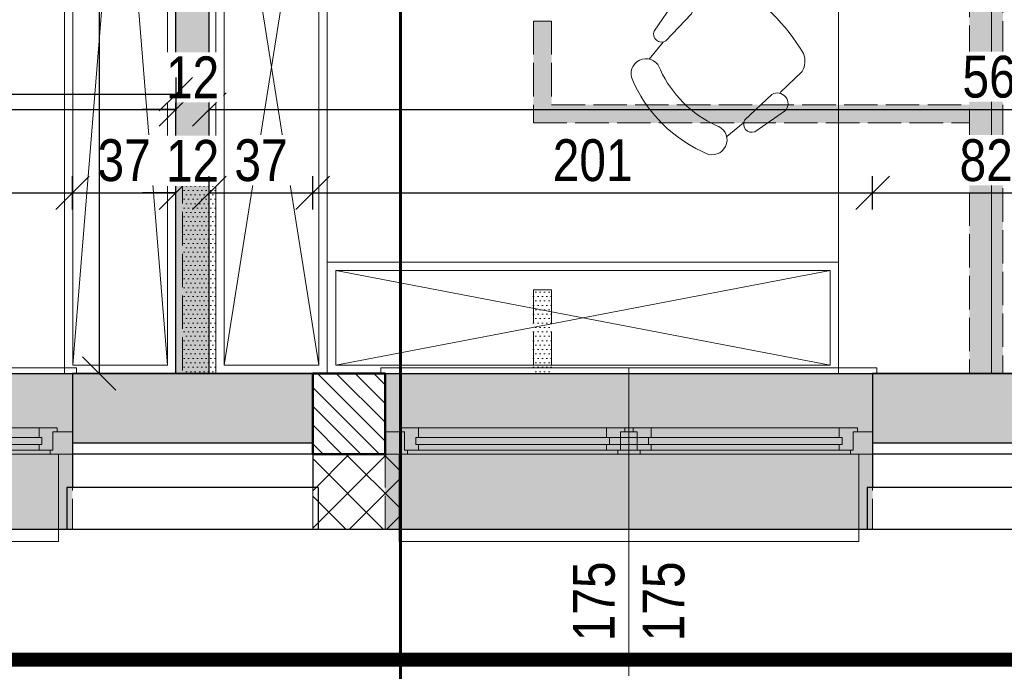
# Model space of a CAD drawing. Header units: millimetres. Extents: x 17147 to 52214, y -18116 to -4632.
# Tile 130 of 186: x 33600 to 33954, y -7089 to -6855. Entities that reach past the tile are written whole.
import ezdxf

# ---------------------------------------------------------------- set-up
doc = ezdxf.new("R2010")
doc.units = ezdxf.units.MM
doc.linetypes.add('ACAD_ISO02W100', pattern=[15, 12, -3])
doc.linetypes.add('ACAD_ISO03W100', pattern=[30, 12, -18])
doc.layers.get('Defpoints').update_dxf_attribs({"color": 6})
for name, color, linetype, lineweight in [('A-ciekie', 161, 'Continuous', 9), ('A-OKN', 154, 'Continuous', 9), ('A-opis', 130, 'Continuous', 9), ('A-wymiar', 177, 'Continuous', 0), ('A_SCIANA_ISTN', 253, 'Continuous', 25), ('A_SCIANA_PROJ_KONSTRUKCJA', 3, 'Continuous', 50), ('A_SCINAN_PROJ_DZIALOWA', 5, 'Continuous', 30), ('elewacja C', 253, 'Continuous', 0)]:
    doc.layers.add(name, color=color, linetype=linetype, lineweight=lineweight)
for name, color, linetype, lineweight, true_color in [('A-izolacja', 7, 'Continuous', 9, 0x4775ff), ('A-MEB', 7, 'Continuous', 0, 0x849491), ('A_SCIANA DO WYBURZENIA', 7, 'ACAD_ISO02W100', 18, 0xf7833b), ('S_KRESKOWANIE_SC_ISTN', 7, 'Continuous', 0, 0x878787)]:
    doc.layers.add(name, color=color, linetype=linetype, lineweight=lineweight, true_color=true_color)
doc.styles.get("Standard").update_dxf_attribs({"font": 'ARIALN.TTF'})
doc.styles.add('wymiary', font='ARIALN.TTF')
doc.dimstyles.new('anka', dxfattribs={"dimtxt": 15, "dimasz": 12, "dimexe": 6, "dimexo": 0.0625, "dimgap": 4, "dimtad": 1, "dimdec": 0, "dimzin": 0, "dimdsep": 46, "dimtxsty": 'wymiary', "dimblk": 'OBLIQUE', "dimcen": 0.09, "dimclrt": 7, "dimadec": 0, "dimazin": 0, "dimtfac": 1, "dimtdec": 0, "dimtix": 1, "dimtofl": 0, "dimtmove": 0, "dimatfit": 3, "dimldrblk": 'OBLIQUE', "dimfxl": 6, "dimfxlon": 1, "dimtfill": 1, "dimtolj": 1, "dimtzin": 0, "dimarcsym": 0})
pattern_1 = [(0, (14120.9812, -10505.3418), (0.79375, 1.5875), [0, -1.5875])]

# ---------------------------------------------------------------- blocks, each defined once
blk = doc.blocks.new('krzesło')
at = {"layer": 'A-MEB'}
for p, q in [((6.28, 42.43), (-4.68, 34.85)), ((10.32, 39.21), (16.37, 44.21)), ((9.82, 38.22), (0.13, 29.06)), ((-10.71, 20.83), (-2.83, 28.34)), ((39.21, 10.32), (44.21, 16.37)), ((38.22, 9.82), (29.06, 0.13)), ((42.43, 6.28), (34.85, -4.68)), ((20.83, -10.71), (28.34, -2.83))]:
    blk.add_line(p, q, dxfattribs=at)
for centre, radius, start, end in [((21.62, 45.35), 5.37, 76.265, 254.6825), ((3.72, 3.72), 50.63, 22.2611, 67.7389), ((7.4, 39.77), 2.88, 327.2827, 112.7765), ((3.17, 3.17), 40.73, 24.7134, 65.2866), ((-1.83, 32.33), 3.81, 138.5132, 300.9932), ((45.35, 21.62), 5.37, 195.3175, 13.735), ((-4.44, 17.14), 7.27, 149.5083, 202.5673), ((51.83, 51.83), 73.3, 210.758, 239.242), ((39.77, 7.4), 2.88, 337.2235, 122.7173), ((32.33, -1.83), 3.81, 149.0068, 311.4868), ((17.14, -4.44), 7.27, 247.4327, 300.4917)]:
    blk.add_arc(centre, radius, start, end, dxfattribs=at)
blk = doc.blocks.new('_OBLIQUE')
at = {"color": 0, "linetype": 'ByBlock'}
blk.add_line((-0.5, -0.5), (0.5, 0.5), dxfattribs=at)
blk = doc.blocks.new('*D93')
at = {"layer": 'A-wymiar', "color": 0, "lineweight": -2, "transparency": 16777216}
for p, q in [((33166.51, -6892.91), (33166.51, -6880.91)), ((33656.14, -6892.91), (33656.14, -6880.91)), ((33166.51, -6886.91), (33656.14, -6886.91))]:
    blk.add_line(p, q, dxfattribs=at)
at = {"layer": 'Defpoints', "color": 0, "transparency": 16777216}
for p in [(33656.14, -6886.91), (33166.51, -6918.73), (33656.14, -6918.73)]:
    blk.add_point(p, dxfattribs=at)
at = {"layer": 'A-wymiar', "color": 0, "lineweight": -2, "transparency": 16777216, "xscale": 12, "yscale": 12, "zscale": 12, "rotation": 180}
blk.add_blockref('_OBLIQUE', (33166.51, -6886.91), dxfattribs=at)
at = {"layer": 'A-wymiar', "color": 0, "lineweight": -2, "transparency": 16777216, "xscale": 12, "yscale": 12, "zscale": 12}
blk.add_blockref('_OBLIQUE', (33656.14, -6886.91), dxfattribs=at)
at = {"layer": 'A-wymiar', "color": 7, "lineweight": 9, "transparency": 16777216, "insert": (33411.33, -6875.25), "char_height": 15, "attachment_point": 5, "style": 'wymiary', "bg_fill": 3, "box_fill_scale": 1.1, "bg_fill_color": 256, "bg_fill_true_color": 13158600, "bg_fill_transparency": 0}
blk.add_mtext('\\A1;490', dxfattribs=at)
blk = doc.blocks.new('*D94')
at = {"layer": 'A-wymiar', "color": 0, "lineweight": -2, "transparency": 16777216}
for p, q in [((33668.14, -6892.91), (33668.14, -6880.91)), ((34237.51, -6892.91), (34237.51, -6880.91)), ((33668.14, -6886.91), (34237.51, -6886.91))]:
    blk.add_line(p, q, dxfattribs=at)
at = {"layer": 'Defpoints', "color": 0, "transparency": 16777216}
for p in [(34237.51, -6886.91), (33668.14, -6918.73), (34237.51, -6918.73)]:
    blk.add_point(p, dxfattribs=at)
at = {"layer": 'A-wymiar', "color": 0, "lineweight": -2, "transparency": 16777216, "xscale": 12, "yscale": 12, "zscale": 12, "rotation": 180}
blk.add_blockref('_OBLIQUE', (33668.14, -6886.91), dxfattribs=at)
at = {"layer": 'A-wymiar', "color": 0, "lineweight": -2, "transparency": 16777216, "xscale": 12, "yscale": 12, "zscale": 12}
blk.add_blockref('_OBLIQUE', (34237.51, -6886.91), dxfattribs=at)
at = {"layer": 'A-wymiar', "color": 7, "lineweight": 9, "transparency": 16777216, "insert": (33952.83, -6875.25), "char_height": 15, "attachment_point": 5, "style": 'wymiary', "bg_fill": 3, "box_fill_scale": 1.1, "bg_fill_color": 256, "bg_fill_true_color": 13158600, "bg_fill_transparency": 0}
blk.add_mtext('\\A1;569', dxfattribs=at)
blk = doc.blocks.new('*D100')
at = {"layer": 'A-wymiar', "color": 0, "lineweight": -2, "transparency": 16777216}
for p, q in [((33656.14, -6892.91), (33656.14, -6880.91)), ((33668.14, -6892.91), (33668.14, -6880.91)), ((33656.14, -6886.91), (33644.14, -6886.91)), ((33668.14, -6886.91), (33680.14, -6886.91))]:
    blk.add_line(p, q, dxfattribs=at)
at = {"layer": 'Defpoints', "color": 0, "transparency": 16777216}
for p in [(33668.14, -6886.91), (33656.14, -6918.73), (33668.14, -6918.73)]:
    blk.add_point(p, dxfattribs=at)
at = {"layer": 'A-wymiar', "color": 0, "lineweight": -2, "transparency": 16777216, "xscale": 12, "yscale": 12, "zscale": 12}
blk.add_blockref('_OBLIQUE', (33656.14, -6886.91), dxfattribs=at)
at = {"layer": 'A-wymiar', "color": 0, "lineweight": -2, "transparency": 16777216, "xscale": 12, "yscale": 12, "zscale": 12, "rotation": 180}
blk.add_blockref('_OBLIQUE', (33668.14, -6886.91), dxfattribs=at)
at = {"layer": 'A-wymiar', "color": 7, "lineweight": 9, "transparency": 16777216, "insert": (33662.14, -6875.38), "char_height": 15, "attachment_point": 5, "style": 'wymiary', "bg_fill": 3, "box_fill_scale": 1.1, "bg_fill_color": 256, "bg_fill_true_color": 13158600, "bg_fill_transparency": 0}
blk.add_mtext('\\A1;12', dxfattribs=at)
blk = doc.blocks.new('*D198')
at = {"layer": 'A-wymiar', "color": 0, "lineweight": -2, "transparency": 16777216}
for p, q in [((33329.96, -6875.43), (33329.96, -6887.43)), ((33656.14, -6875.43), (33656.14, -6887.43)), ((33329.96, -6881.43), (33656.14, -6881.43))]:
    blk.add_line(p, q, dxfattribs=at)
at = {"layer": 'Defpoints', "color": 0, "transparency": 16777216}
for p in [(33329.96, -6556.73), (33656.14, -6818.73), (33656.14, -6881.43)]:
    blk.add_point(p, dxfattribs=at)
at = {"layer": 'A-wymiar', "color": 0, "lineweight": -2, "transparency": 16777216, "xscale": 12, "yscale": 12, "zscale": 12, "rotation": 180}
blk.add_blockref('_OBLIQUE', (33329.96, -6881.43), dxfattribs=at)
at = {"layer": 'A-wymiar', "color": 0, "lineweight": -2, "transparency": 16777216, "xscale": 12, "yscale": 12, "zscale": 12}
blk.add_blockref('_OBLIQUE', (33656.14, -6881.43), dxfattribs=at)
at = {"layer": 'A-wymiar', "color": 7, "lineweight": 9, "transparency": 16777216, "insert": (33493.05, -6869.77), "char_height": 15, "attachment_point": 5, "style": 'wymiary', "bg_fill": 3, "box_fill_scale": 1.1, "bg_fill_color": 256, "bg_fill_true_color": 13158600, "bg_fill_transparency": 0}
blk.add_mtext('\\A1;326', dxfattribs=at)
blk = doc.blocks.new('*D187')
at = {"layer": 'A-wymiar', "color": 0, "lineweight": -2, "transparency": 16777216}
for p, q in [((33418.01, -6922.89), (33418.01, -6910.89)), ((33619.01, -6922.89), (33619.01, -6910.89)), ((33418.01, -6916.89), (33619.01, -6916.89))]:
    blk.add_line(p, q, dxfattribs=at)
at = {"layer": 'Defpoints', "color": 0, "transparency": 16777216}
for p in [(33619.01, -6916.89), (33418.01, -6981.73), (33619.01, -6981.73)]:
    blk.add_point(p, dxfattribs=at)
at = {"layer": 'A-wymiar', "color": 0, "lineweight": -2, "transparency": 16777216, "xscale": 12, "yscale": 12, "zscale": 12, "rotation": 180}
blk.add_blockref('_OBLIQUE', (33418.01, -6916.89), dxfattribs=at)
at = {"layer": 'A-wymiar', "color": 0, "lineweight": -2, "transparency": 16777216, "xscale": 12, "yscale": 12, "zscale": 12}
blk.add_blockref('_OBLIQUE', (33619.01, -6916.89), dxfattribs=at)
at = {"layer": 'A-wymiar', "color": 7, "lineweight": 9, "transparency": 16777216, "insert": (33518.51, -6905.24), "char_height": 15, "attachment_point": 5, "style": 'wymiary', "bg_fill": 3, "box_fill_scale": 1.1, "bg_fill_color": 256, "bg_fill_true_color": 13158600, "bg_fill_transparency": 0}
blk.add_mtext('\\A1;201', dxfattribs=at)
blk = doc.blocks.new('*D188')
at = {"layer": 'A-wymiar', "color": 0, "lineweight": -2, "transparency": 16777216}
for p, q in [((33619.01, -6922.89), (33619.01, -6910.89)), ((33656.14, -6922.89), (33656.14, -6910.89)), ((33619.01, -6916.89), (33656.14, -6916.89))]:
    blk.add_line(p, q, dxfattribs=at)
at = {"layer": 'Defpoints', "color": 0, "transparency": 16777216}
for p in [(33656.14, -6916.89), (33619.01, -6981.73), (33656.14, -6981.73)]:
    blk.add_point(p, dxfattribs=at)
at = {"layer": 'A-wymiar', "color": 0, "lineweight": -2, "transparency": 16777216, "xscale": 12, "yscale": 12, "zscale": 12, "rotation": 180}
blk.add_blockref('_OBLIQUE', (33619.01, -6916.89), dxfattribs=at)
at = {"layer": 'A-wymiar', "color": 0, "lineweight": -2, "transparency": 16777216, "xscale": 12, "yscale": 12, "zscale": 12}
blk.add_blockref('_OBLIQUE', (33656.14, -6916.89), dxfattribs=at)
at = {"layer": 'A-wymiar', "color": 7, "lineweight": 9, "transparency": 16777216, "insert": (33637.58, -6905.24), "char_height": 15, "attachment_point": 5, "style": 'wymiary', "bg_fill": 3, "box_fill_scale": 1.1, "bg_fill_color": 256, "bg_fill_true_color": 13158600, "bg_fill_transparency": 0}
blk.add_mtext('\\A1;37', dxfattribs=at)
blk = doc.blocks.new('*D189')
at = {"layer": 'A-wymiar', "color": 0, "lineweight": -2, "transparency": 16777216}
for p, q in [((33705.26, -6922.89), (33705.26, -6910.89)), ((33906.26, -6922.89), (33906.26, -6910.89)), ((33705.26, -6916.89), (33906.26, -6916.89))]:
    blk.add_line(p, q, dxfattribs=at)
at = {"layer": 'Defpoints', "color": 0, "transparency": 16777216}
for p in [(33906.26, -6916.89), (33705.26, -6981.73), (33906.26, -6981.73)]:
    blk.add_point(p, dxfattribs=at)
at = {"layer": 'A-wymiar', "color": 0, "lineweight": -2, "transparency": 16777216, "xscale": 12, "yscale": 12, "zscale": 12, "rotation": 180}
blk.add_blockref('_OBLIQUE', (33705.26, -6916.89), dxfattribs=at)
at = {"layer": 'A-wymiar', "color": 0, "lineweight": -2, "transparency": 16777216, "xscale": 12, "yscale": 12, "zscale": 12}
blk.add_blockref('_OBLIQUE', (33906.26, -6916.89), dxfattribs=at)
at = {"layer": 'A-wymiar', "color": 7, "lineweight": 9, "transparency": 16777216, "insert": (33805.76, -6905.24), "char_height": 15, "attachment_point": 5, "style": 'wymiary', "bg_fill": 3, "box_fill_scale": 1.1, "bg_fill_color": 256, "bg_fill_true_color": 13158600, "bg_fill_transparency": 0}
blk.add_mtext('\\A1;201', dxfattribs=at)
blk = doc.blocks.new('*D190')
at = {"layer": 'A-wymiar', "color": 0, "lineweight": -2, "transparency": 16777216}
for p, q in [((33906.26, -6922.89), (33906.26, -6910.89)), ((33987.76, -6922.89), (33987.76, -6910.89)), ((33906.26, -6916.89), (33987.76, -6916.89))]:
    blk.add_line(p, q, dxfattribs=at)
at = {"layer": 'Defpoints', "color": 0, "transparency": 16777216}
for p in [(33987.76, -6916.89), (33906.26, -6981.73), (33987.76, -6981.73)]:
    blk.add_point(p, dxfattribs=at)
at = {"layer": 'A-wymiar', "color": 0, "lineweight": -2, "transparency": 16777216, "xscale": 12, "yscale": 12, "zscale": 12, "rotation": 180}
blk.add_blockref('_OBLIQUE', (33906.26, -6916.89), dxfattribs=at)
at = {"layer": 'A-wymiar', "color": 0, "lineweight": -2, "transparency": 16777216, "xscale": 12, "yscale": 12, "zscale": 12}
blk.add_blockref('_OBLIQUE', (33987.76, -6916.89), dxfattribs=at)
at = {"layer": 'A-wymiar', "color": 7, "lineweight": 9, "transparency": 16777216, "insert": (33947.01, -6905.24), "char_height": 15, "attachment_point": 5, "style": 'wymiary', "bg_fill": 3, "box_fill_scale": 1.1, "bg_fill_color": 256, "bg_fill_true_color": 13158600, "bg_fill_transparency": 0}
blk.add_mtext('\\A1;82', dxfattribs=at)
blk = doc.blocks.new('*D101')
at = {"layer": 'A-wymiar', "color": 0, "lineweight": -2, "transparency": 16777216}
for p, q in [((33634.65, -6556.73), (33622.65, -6556.73)), ((33628.65, -6556.73), (33628.65, -6981.73)), ((33634.65, -6981.73), (33622.65, -6981.73))]:
    blk.add_line(p, q, dxfattribs=at)
at = {"layer": 'Defpoints', "color": 0, "transparency": 16777216}
for p in [(33656.14, -6556.73), (33628.65, -6981.73), (33658.51, -6981.73)]:
    blk.add_point(p, dxfattribs=at)
at = {"layer": 'A-wymiar', "color": 0, "lineweight": -2, "transparency": 16777216, "xscale": 12, "yscale": 12, "zscale": 12}
for p, rotation in [((33628.65, -6556.73), 90), ((33628.65, -6981.73), 270)]:
    blk.add_blockref('_OBLIQUE', p, dxfattribs=dict(at, rotation=rotation))
at = {"layer": 'A-wymiar', "color": 7, "lineweight": 9, "transparency": 16777216, "insert": (33616.99, -6769.23), "char_height": 15, "attachment_point": 5, "rotation": 90, "style": 'wymiary', "bg_fill": 3, "box_fill_scale": 1.1, "bg_fill_color": 256, "bg_fill_true_color": 13158600, "bg_fill_transparency": 0}
blk.add_mtext('\\A1;425', dxfattribs=at)
blk = doc.blocks.new('*D107')
at = {"layer": 'A-wymiar', "color": 0, "lineweight": -2, "transparency": 16777216}
for p, q in [((33656.14, -6922.89), (33656.14, -6910.89)), ((33668.14, -6922.89), (33668.14, -6910.89)), ((33656.14, -6916.89), (33644.14, -6916.89)), ((33668.14, -6916.89), (33680.14, -6916.89))]:
    blk.add_line(p, q, dxfattribs=at)
at = {"layer": 'Defpoints', "color": 0, "transparency": 16777216}
for p in [(33668.14, -6916.89), (33656.14, -6981.73), (33668.14, -6981.73)]:
    blk.add_point(p, dxfattribs=at)
at = {"layer": 'A-wymiar', "color": 0, "lineweight": -2, "transparency": 16777216, "xscale": 12, "yscale": 12, "zscale": 12}
blk.add_blockref('_OBLIQUE', (33656.14, -6916.89), dxfattribs=at)
at = {"layer": 'A-wymiar', "color": 0, "lineweight": -2, "transparency": 16777216, "xscale": 12, "yscale": 12, "zscale": 12, "rotation": 180}
blk.add_blockref('_OBLIQUE', (33668.14, -6916.89), dxfattribs=at)
at = {"layer": 'A-wymiar', "color": 7, "lineweight": 9, "transparency": 16777216, "insert": (33662.14, -6905.36), "char_height": 15, "attachment_point": 5, "style": 'wymiary', "bg_fill": 3, "box_fill_scale": 1.1, "bg_fill_color": 256, "bg_fill_true_color": 13158600, "bg_fill_transparency": 0}
blk.add_mtext('\\A1;12', dxfattribs=at)
blk = doc.blocks.new('*D234')
at = {"layer": 'A-wymiar', "color": 0, "lineweight": -2, "transparency": 16777216}
for p, q in [((33668.14, -6922.89), (33668.14, -6910.89)), ((33705.26, -6922.89), (33705.26, -6910.89)), ((33668.14, -6916.89), (33705.26, -6916.89))]:
    blk.add_line(p, q, dxfattribs=at)
at = {"layer": 'Defpoints', "color": 0, "transparency": 16777216}
for p in [(33705.26, -6916.89), (33668.14, -6981.73), (33705.26, -6981.73)]:
    blk.add_point(p, dxfattribs=at)
at = {"layer": 'A-wymiar', "color": 0, "lineweight": -2, "transparency": 16777216, "xscale": 12, "yscale": 12, "zscale": 12, "rotation": 180}
blk.add_blockref('_OBLIQUE', (33668.14, -6916.89), dxfattribs=at)
at = {"layer": 'A-wymiar', "color": 0, "lineweight": -2, "transparency": 16777216, "xscale": 12, "yscale": 12, "zscale": 12}
blk.add_blockref('_OBLIQUE', (33705.26, -6916.89), dxfattribs=at)
at = {"layer": 'A-wymiar', "color": 7, "lineweight": 9, "transparency": 16777216, "insert": (33686.7, -6905.24), "char_height": 15, "attachment_point": 5, "style": 'wymiary', "bg_fill": 3, "box_fill_scale": 1.1, "bg_fill_color": 256, "bg_fill_true_color": 13158600, "bg_fill_transparency": 0}
blk.add_mtext('\\A1;37', dxfattribs=at)
blk = doc.blocks.new('*U54')
at = {"layer": 'A-ciekie'}
for p, q in [((18175.78, 17730.34), (18175.78, 17908.34)), ((18175.78, 17908.34), (18177.78, 17908.34)), ((18238.12, 17901.84), (18233.78, 17901.84)), ((18238.12, 17736.84), (18238.12, 17901.84)), ((18233.78, 17736.84), (18238.12, 17736.84)), ((18177.78, 17730.34), (18175.78, 17730.34))]:
    blk.add_line(p, q, dxfattribs=at)
at = {"layer": 'A-izolacja'}
for points in [[(18206.78, 17906.84), (18206.78, 17901.84), (18233.78, 17901.84)], [(18206.78, 17906.84), (18206.78, 17901.84), (18233.78, 17901.84)], [(18206.78, 17906.84), (18206.78, 17901.84), (18233.78, 17901.84)], [(18233.78, 17901.84), (18206.78, 17901.84), (18206.78, 17906.84)], [(18206.78, 17731.84), (18206.78, 17736.84), (18233.78, 17736.84)], [(18233.78, 17736.84), (18206.78, 17736.84), (18206.78, 17731.84)]]:
    blk.add_lwpolyline(points, dxfattribs=at)
at = {"layer": 'A-OKN', "color": 250}
for p, q in [((18198.78, 17900.34), (18198.78, 17906.84)), ((18198.78, 17906.84), (18206.78, 17906.84)), ((18206.78, 17906.84), (18206.78, 17898.84)), ((18197.28, 17894.84), (18197.28, 17901.34)), ((18197.28, 17901.34), (18198.78, 17901.34)), ((18198.78, 17901.34), (18198.78, 17899.84)), ((18198.78, 17899.84), (18205.28, 17899.84)), ((18205.28, 17899.84), (18205.28, 17894.84)), ((18206.78, 17898.84), (18205.28, 17898.84)), ((18197.28, 17737.34), (18197.28, 17743.84)), ((18205.28, 17743.84), (18205.28, 17738.84)), ((18205.28, 17738.84), (18198.78, 17738.84)), ((18198.78, 17738.84), (18198.78, 17737.34)), ((18205.28, 17738.84), (18205.28, 17739.84)), ((18205.28, 17739.84), (18206.78, 17739.84)), ((18206.78, 17739.84), (18206.78, 17731.84)), ((18198.78, 17737.34), (18197.28, 17737.34)), ((18198.78, 17731.84), (18198.78, 17738.34))]:
    blk.add_line(p, q, dxfattribs=at)
at = {"layer": 'A-OKN'}
for p, q in [((18206.78, 17898.84), (18206.78, 17739.84)), ((18200.78, 17894.84), (18197.28, 17894.84)), ((18197.28, 17743.84), (18197.28, 17894.84)), ((18200.78, 17895.84), (18200.78, 17894.84)), ((18200.78, 17895.84), (18203.28, 17895.84)), ((18203.28, 17895.84), (18200.78, 17895.84)), ((18200.78, 17895.84), (18200.78, 17894.84)), ((18200.78, 17742.84), (18200.78, 17894.84)), ((18203.28, 17894.84), (18203.28, 17895.84)), ((18203.28, 17894.84), (18203.28, 17895.84)), ((18203.28, 17894.84), (18203.28, 17742.84)), ((18205.28, 17894.84), (18203.28, 17894.84)), ((18205.28, 17744.34), (18205.28, 17894.84)), ((18205.28, 17894.84), (18205.28, 17743.84)), ((18197.28, 17743.84), (18200.78, 17743.84)), ((18200.78, 17743.84), (18200.78, 17742.84)), ((18203.28, 17742.84), (18200.78, 17742.84)), ((18200.78, 17742.84), (18203.28, 17742.84)), ((18203.28, 17743.84), (18205.28, 17743.84)), ((18203.28, 17742.84), (18203.28, 17743.84))]:
    blk.add_line(p, q, dxfattribs=at)
blk = doc.blocks.new('*D399')
at = {"layer": 'A-wymiar', "color": 0, "lineweight": -2, "transparency": 16777216}
for p, q in [((33449.01, -7208.73), (33449.01, -7220.73)), ((33614.01, -7208.73), (33614.01, -7220.73)), ((33449.01, -7214.73), (33614.01, -7214.73))]:
    blk.add_line(p, q, dxfattribs=at)
at = {"layer": 'Defpoints', "color": 0, "transparency": 16777216}
for p in [(33449.01, -7037.73), (33614.01, -7037.73), (33614.01, -7214.73)]:
    blk.add_point(p, dxfattribs=at)
at = {"layer": 'A-wymiar', "color": 0, "lineweight": -2, "transparency": 16777216, "xscale": 12, "yscale": 12, "zscale": 12, "rotation": 180}
blk.add_blockref('_OBLIQUE', (33449.01, -7214.73), dxfattribs=at)
at = {"layer": 'A-wymiar', "color": 0, "lineweight": -2, "transparency": 16777216, "xscale": 12, "yscale": 12, "zscale": 12}
blk.add_blockref('_OBLIQUE', (33614.01, -7214.73), dxfattribs=at)
at = {"layer": 'A-wymiar', "color": 7, "transparency": 16777216, "insert": (33531.51, -7203.08), "char_height": 15, "attachment_point": 5, "style": 'wymiary', "bg_fill": 3, "box_fill_scale": 1.1, "bg_fill_color": 256, "bg_fill_true_color": 13158600, "bg_fill_transparency": 0}
blk.add_mtext('\\A1;165', dxfattribs=at)
blk = doc.blocks.new('*D400')
at = {"layer": 'A-wymiar', "color": 0, "lineweight": -2, "transparency": 16777216}
for p, q in [((33614.01, -7208.73), (33614.01, -7220.73)), ((33736.26, -7208.73), (33736.26, -7220.73)), ((33614.01, -7214.73), (33736.26, -7214.73))]:
    blk.add_line(p, q, dxfattribs=at)
at = {"layer": 'Defpoints', "color": 0, "transparency": 16777216}
for p in [(33614.01, -7037.73), (33736.26, -7037.73), (33736.26, -7214.73)]:
    blk.add_point(p, dxfattribs=at)
at = {"layer": 'A-wymiar', "color": 0, "lineweight": -2, "transparency": 16777216, "xscale": 12, "yscale": 12, "zscale": 12, "rotation": 180}
blk.add_blockref('_OBLIQUE', (33614.01, -7214.73), dxfattribs=at)
at = {"layer": 'A-wymiar', "color": 0, "lineweight": -2, "transparency": 16777216, "xscale": 12, "yscale": 12, "zscale": 12}
blk.add_blockref('_OBLIQUE', (33736.26, -7214.73), dxfattribs=at)
at = {"layer": 'A-wymiar', "color": 7, "transparency": 16777216, "insert": (33675.14, -7203.2), "char_height": 15, "attachment_point": 5, "style": 'wymiary', "bg_fill": 3, "box_fill_scale": 1.1, "bg_fill_color": 256, "bg_fill_true_color": 13158600, "bg_fill_transparency": 0}
blk.add_mtext('\\A1;122', dxfattribs=at)
blk = doc.blocks.new('*D401')
at = {"layer": 'A-wymiar', "color": 0, "lineweight": -2, "transparency": 16777216}
for p, q in [((33736.26, -7208.73), (33736.26, -7220.73)), ((33901.26, -7208.73), (33901.26, -7220.73)), ((33736.26, -7214.73), (33901.26, -7214.73))]:
    blk.add_line(p, q, dxfattribs=at)
at = {"layer": 'Defpoints', "color": 0, "transparency": 16777216}
for p in [(33736.26, -7037.73), (33901.26, -7037.73), (33901.26, -7214.73)]:
    blk.add_point(p, dxfattribs=at)
at = {"layer": 'A-wymiar', "color": 0, "lineweight": -2, "transparency": 16777216, "xscale": 12, "yscale": 12, "zscale": 12, "rotation": 180}
blk.add_blockref('_OBLIQUE', (33736.26, -7214.73), dxfattribs=at)
at = {"layer": 'A-wymiar', "color": 0, "lineweight": -2, "transparency": 16777216, "xscale": 12, "yscale": 12, "zscale": 12}
blk.add_blockref('_OBLIQUE', (33901.26, -7214.73), dxfattribs=at)
at = {"layer": 'A-wymiar', "color": 7, "transparency": 16777216, "insert": (33818.76, -7203.08), "char_height": 15, "attachment_point": 5, "style": 'wymiary', "bg_fill": 3, "box_fill_scale": 1.1, "bg_fill_color": 256, "bg_fill_true_color": 13158600, "bg_fill_transparency": 0}
blk.add_mtext('\\A1;165', dxfattribs=at)
blk = doc.blocks.new('*D402')
at = {"layer": 'A-wymiar', "color": 0, "lineweight": -2, "transparency": 16777216}
for p, q in [((33901.26, -7208.73), (33901.26, -7220.73)), ((34018.76, -7208.73), (34018.76, -7220.73)), ((33901.26, -7214.73), (34018.76, -7214.73))]:
    blk.add_line(p, q, dxfattribs=at)
at = {"layer": 'Defpoints', "color": 0, "transparency": 16777216}
for p in [(33901.26, -7037.73), (34018.76, -7037.73), (34018.76, -7214.73)]:
    blk.add_point(p, dxfattribs=at)
at = {"layer": 'A-wymiar', "color": 0, "lineweight": -2, "transparency": 16777216, "xscale": 12, "yscale": 12, "zscale": 12, "rotation": 180}
blk.add_blockref('_OBLIQUE', (33901.26, -7214.73), dxfattribs=at)
at = {"layer": 'A-wymiar', "color": 0, "lineweight": -2, "transparency": 16777216, "xscale": 12, "yscale": 12, "zscale": 12}
blk.add_blockref('_OBLIQUE', (34018.76, -7214.73), dxfattribs=at)
at = {"layer": 'A-wymiar', "color": 7, "transparency": 16777216, "insert": (33960.01, -7203.08), "char_height": 15, "attachment_point": 5, "style": 'wymiary', "bg_fill": 3, "box_fill_scale": 1.1, "bg_fill_color": 256, "bg_fill_true_color": 13158600, "bg_fill_transparency": 0}
blk.add_mtext('\\A1;118', dxfattribs=at)
blk = doc.blocks.new('*D410')
at = {"layer": 'A-wymiar', "color": 0, "lineweight": -2, "transparency": 16777216}
for p, q in [((32784.01, -7238.73), (32784.01, -7250.73)), ((35233.51, -7238.73), (35233.51, -7250.73)), ((35233.51, -7244.73), (32784.01, -7244.73))]:
    blk.add_line(p, q, dxfattribs=at)
at = {"layer": 'Defpoints', "color": 0, "transparency": 16777216}
for p in [(32784.01, -7037.73), (35233.51, -7037.73), (32784.01, -7244.73)]:
    blk.add_point(p, dxfattribs=at)
at = {"layer": 'A-wymiar', "color": 0, "lineweight": -2, "transparency": 16777216, "xscale": 12, "yscale": 12, "zscale": 12, "rotation": 180}
blk.add_blockref('_OBLIQUE', (32784.01, -7244.73), dxfattribs=at)
at = {"layer": 'A-wymiar', "color": 0, "lineweight": -2, "transparency": 16777216, "xscale": 12, "yscale": 12, "zscale": 12}
blk.add_blockref('_OBLIQUE', (35233.51, -7244.73), dxfattribs=at)
at = {"layer": 'A-wymiar', "color": 7, "transparency": 16777216, "insert": (34008.76, -7233.08), "char_height": 15, "attachment_point": 5, "style": 'wymiary', "bg_fill": 3, "box_fill_scale": 1.1, "bg_fill_color": 256, "bg_fill_true_color": 13158600, "bg_fill_transparency": 0}
blk.add_mtext('\\A1;2450', dxfattribs=at)

msp = doc.modelspace()

# ---------------------------------------------------------------- hatches: boundary and pattern name
at = {"layer": 'A-izolacja'}
h = msp.add_hatch(dxfattribs=at)
h.set_pattern_fill('ANSI37', color=256, scale=3, angle=-90)
h.set_pattern_definition([(315, (-382.5, 0), (6.735192, 6.735192), []), (45, (-382.5, 0), (-6.735192, 6.735192), [])])
h.paths.add_polyline_path([(33736.26, -7010.73), (33751.26, -7010.73), (33705.26, -7010.73), (33705.26, -7022.73), (33705.26, -7037.73), (33736.26, -7037.73)])
at = {"layer": 'A_SCIANA DO WYBURZENIA', "transparency": 33554687}
h = msp.add_hatch(dxfattribs=at)
h.set_pattern_fill('DOTS', color=256)
h.set_pattern_definition(pattern_1)
h.paths.add_polyline_path([(33953.01, -6540.23), (33941.01, -6540.23), (33941.01, -6544.73), (33871.01, -6544.73), (33871.01, -6556.73), (33941.01, -6556.73), (33941.01, -6981.73), (33953.01, -6981.73)])
h = msp.add_hatch(dxfattribs=at)
h.set_pattern_fill('DOTS', color=256)
h.set_pattern_definition(pattern_1)
h.paths.add_polyline_path([(33941.01, -6885.23), (33791.01, -6885.23), (33791.01, -6855.23), (33784.51, -6855.23), (33784.51, -6891.73), (33941.01, -6891.73)])
h = msp.add_hatch(dxfattribs=at)
h.set_pattern_fill('DOTS', color=256)
h.set_pattern_definition(pattern_1)
h.paths.add_polyline_path([(33670.51, -6908.73), (33658.51, -6908.73), (33658.51, -6981.73), (33670.51, -6981.73)])
h = msp.add_hatch(dxfattribs=at)
h.set_pattern_fill('DOTS', color=256)
h.set_pattern_definition(pattern_1)
h.paths.add_polyline_path([(33791.01, -6951.73), (33784.51, -6951.73), (33784.51, -6981.73), (33791.01, -6981.73)])
at = {"layer": 'A_SCINAN_PROJ_DZIALOWA', "lineweight": 9, "true_color": 0x27773c, "transparency": 33554610}
h = msp.add_hatch(dxfattribs=at)
h.set_pattern_fill('GAZOBETON S100 ISO 1J', color=97, pattern_type=2)
h.set_pattern_definition([(15, (14137.218, -10509.591), (3.882286, 14.488886), [1.46647, -13.53353]), (15, (14139.014, -10507.795), (3.882286, 14.488886), [1.46647, -13.53353]), (15, (14136.56, -10507.138), (3.882286, 14.488886), [1.46647, -13.53353]), (15, (14138.356, -10505.342), (3.882286, 14.488886), [1.46647, -13.53353]), (15, (14135.903, -10504.684), (3.882286, 14.488886), [1.46647, -13.53353]), (75, (14135.523, -10506.101), (-10.606601, 10.6066014), [1.46647, -13.53353]), (75, (14136.18, -10508.554), (-10.606601, 10.6066014), [1.46647, -13.53353]), (75, (14137.977, -10506.758), (-10.606601, 10.6066014), [1.46647, -13.53353]), (75, (14138.634, -10509.212), (-10.606601, 10.6066014), [1.46647, -13.53353]), (75, (14140.43, -10507.416), (-10.606601, 10.6066014), [1.46647, -13.53353]), (315, (14136.18, -10508.554), (14.488887, 3.882285), [1.46647, -13.53353]), (315, (14135.523, -10506.101), (14.488887, 3.882285), [1.46647, -13.53353]), (315, (14137.977, -10506.758), (14.488887, 3.882285), [1.46647, -13.53353]), (315, (14139.773, -10504.962), (14.488887, 3.882285), [1.46647, -13.53353]), (315, (14137.319, -10504.305), (14.488887, 3.882285), [1.46647, -13.53353]), (45, (14138.3562, -10505.342), (4e-16, 4.49012806), [3.175, -3.175])])
h.paths.add_polyline_path([(33656.14, -6696.73), (33668.14, -6696.73), (33668.14, -6530.73), (33656.14, -6530.73)])
h.paths.add_polyline_path([(33668.14, -6818.73), (33656.14, -6818.73), (33656.14, -6981.73), (33668.14, -6981.73)])
at = {"layer": 'S_KRESKOWANIE_SC_ISTN', "transparency": 33554559}
h = msp.add_hatch(color=256, dxfattribs=at)
h.dxf.hatch_style = 1
h.paths.add_polyline_path([(33705.26, -6981.73), (33650.76, -6981.73), (33619.01, -6981.73), (33619.01, -7006.73), (33705.26, -7006.73)])
h = msp.add_hatch(color=256, dxfattribs=at)
h.dxf.hatch_style = 1
h.paths.add_polyline_path([(33987.76, -6981.73), (33906.26, -6981.73), (33906.26, -7006.73), (33987.76, -7006.73)])

# ---------------------------------------------------------------- linework, layer by layer
at = {"layer": 'A-izolacja', "lineweight": 9}
for points in [[(33705.26, -7022.73), (33705.26, -7037.73)], [(33705.26, -7037.73), (33736.26, -7037.73)]]:
    msp.add_lwpolyline(points, dxfattribs=at)
at = {"layer": 'A-MEB'}
for p, q in [((33948.93, -6981.73), (33948.93, -6766.64)), ((33893.97, -6981.73), (33893.97, -6821.6))]:
    msp.add_line(p, q, dxfattribs=at)
for points in [[(33656.14, -6818.73), (33656.14, -6981.73), (33616.14, -6981.73), (33616.14, -6556.73), (33656.14, -6556.73), (33656.14, -6696.73)], [(33619.14, -6559.73), (33653.14, -6978.73)], [(33653.14, -6559.73), (33619.14, -6978.73)], [(33673.51, -6978.73), (33707.51, -6764.56)], [(33707.51, -6978.73), (33673.51, -6764.56)], [(33713.51, -6944.73), (33890.97, -6978.73)], [(33713.51, -6978.73), (33890.97, -6944.73)]]:
    msp.add_lwpolyline(points, dxfattribs=at)
for points in [[(33653.14, -6559.73), (33653.14, -6978.73), (33619.14, -6978.73), (33619.14, -6559.73)], [(33710.51, -6981.73), (33710.51, -6761.56), (33670.51, -6761.56), (33670.51, -6981.73)], [(33707.51, -6978.73), (33707.51, -6764.56), (33673.51, -6764.56), (33673.51, -6978.73)], [(33710.51, -6981.73), (33893.97, -6981.73), (33893.97, -6941.73), (33710.51, -6941.73)], [(33713.51, -6978.73), (33890.97, -6978.73), (33890.97, -6944.73), (33713.51, -6944.73)]]:
    msp.add_lwpolyline(points, close=True, dxfattribs=at)
at = {"layer": 'A-opis', "color": 251, "true_color": 0x616161, "const_width": 1}
msp.add_lwpolyline([(33736.79, -5689.63), (33736.79, -9427.8)], dxfattribs=at)
at = {"layer": 'A-opis', "color": 156, "linetype": 'ACAD_ISO03W100', "true_color": 0x0f468a, "const_width": 5}
msp.add_lwpolyline([(32546.51, -7006.73), (32546.51, -6357.85), (35344.05, -6357.85), (35344.05, -7084.53), (32740.01, -7084.53)], dxfattribs=at)
at = {"layer": 'A-wymiar', "lineweight": 9}
for points in [[(33817.26, -7001.23), (33817.26, -7002.73), (33815.76, -7002.73), (33815.76, -7009.23), (33810.76, -7009.23), (33810.76, -7007.23), (33811.76, -7007.23), (33811.76, -7004.73), (33810.76, -7004.73), (33810.76, -7001.23), (33817.26, -7001.23)], [(33820.26, -7001.23), (33820.26, -7002.73), (33821.76, -7002.73), (33821.76, -7009.23), (33826.76, -7009.23), (33826.76, -7007.23), (33825.76, -7007.23), (33825.76, -7004.73), (33826.76, -7004.73), (33826.76, -7001.23), (33820.26, -7001.23)], [(33731.26, -7002.73), (33738.26, -7002.73), (33738.26, -7009.23), (33739.26, -7009.23), (33739.26, -7010.73), (33731.26, -7010.73)], [(33818.76, -7002.73), (33815.76, -7002.73), (33815.76, -7009.23), (33814.76, -7009.23), (33814.76, -7010.73), (33818.76, -7010.73)], [(33818.76, -7002.73), (33821.76, -7002.73), (33821.76, -7009.23), (33822.76, -7009.23), (33822.76, -7010.73), (33818.76, -7010.73)]]:
    msp.add_lwpolyline(points, dxfattribs=at)
at = {"layer": 'A_SCIANA DO WYBURZENIA', "transparency": 33554687}
for p, q in [((33953.01, -6540.23), (33953.01, -6981.73)), ((33784.51, -6855.23), (33791.01, -6855.23)), ((33784.51, -6855.23), (33784.51, -6891.73)), ((33791.01, -6855.23), (33791.01, -6885.23)), ((33791.01, -6885.23), (33941.01, -6885.23)), ((33784.51, -6891.73), (33941.01, -6891.73)), ((33670.51, -6908.73), (33658.51, -6908.73)), ((33658.51, -6908.73), (33658.51, -6981.73)), ((33670.51, -6908.73), (33670.51, -6981.73)), ((33784.51, -6951.73), (33791.01, -6951.73)), ((33784.51, -6951.73), (33784.51, -6981.73)), ((33791.01, -6951.73), (33791.01, -6981.73))]:
    msp.add_line(p, q, dxfattribs=at)
msp.add_lwpolyline([(33871.01, -6556.73), (33941.01, -6556.73), (33941.01, -6981.73)], dxfattribs=at)
at = {"layer": 'A_SCIANA DO WYBURZENIA'}
msp.add_lwpolyline([(33791.01, -6981.73), (33784.51, -6981.73)], dxfattribs=at)
at = {"layer": 'A_SCIANA_ISTN'}
for p, q in [((33619.01, -6981.73), (33619.01, -7022.73)), ((33705.26, -6981.73), (33619.01, -6981.73)), ((33705.26, -6981.73), (33670.51, -6981.73)), ((33705.26, -6981.73), (33705.26, -7022.73)), ((33906.26, -6981.73), (33906.26, -7022.73)), ((33941.01, -6981.73), (33906.26, -6981.73)), ((33987.76, -6981.73), (33941.01, -6981.73)), ((33705.26, -7006.73), (33619.01, -7006.73)), ((33987.76, -7006.73), (33906.26, -7006.73)), ((33705.26, -7010.73), (33619.01, -7010.73)), ((33987.76, -7010.73), (33906.26, -7010.73)), ((33617.01, -7022.73), (33617.01, -7037.73)), ((33707.26, -7022.73), (33617.01, -7022.73)), ((33707.26, -7022.73), (33707.26, -7037.73)), ((33904.26, -7022.73), (33904.26, -7037.73)), ((33987.76, -7022.73), (33904.26, -7022.73)), ((33707.26, -7037.73), (33617.01, -7037.73))]:
    msp.add_line(p, q, dxfattribs=at)
for points in [[(33166.51, -6981.73), (34188.76, -6981.73)], [(33987.76, -7037.73), (32859.47, -7037.73)], [(33617.01, -7037.73), (33614.01, -7037.73)], [(33904.26, -7037.73), (33901.26, -7037.73)]]:
    msp.add_lwpolyline(points, dxfattribs=at)
at = {"layer": 'A_SCINAN_PROJ_DZIALOWA'}
for points in [[(33656.14, -6981.73), (33656.14, -6818.73)], [(33668.14, -6981.73), (33668.14, -6818.73)]]:
    msp.add_lwpolyline(points, dxfattribs=at)

# ---------------------------------------------------------------- block references
at = {"layer": 'A-ciekie', "xscale": -1, "rotation": 90}
msp.add_blockref('krzesło', (33870.24, -6852.48), dxfattribs=at)

# ---------------------------------------------------------------- texts
at = {"layer": 'A-opis', "lineweight": 9, "insert": (33818.76, -7063.59), "char_height": 15, "attachment_point": 5, "rotation": 90}
msp.add_mtext_dynamic_manual_height_columns('175\\P175', width=8.1842, gutter_width=12.5, heights=[0], dxfattribs=at)

# ---------------------------------------------------------------- next in the draw order: dimensions: what is measured, and where the dimension line sits
at = {"layer": 'A-wymiar', "lineweight": 9}
dim = msp.add_linear_dim(base=(33656.14, -6886.91), p1=(33166.51, -6918.73), p2=(33656.14, -6918.73), dimstyle='anka', override={"dimtmove": 1}, dxfattribs=at)
dim.commit()
dim.dimension.update_dxf_attribs({"geometry": '*D93', "text_midpoint": (33411.33, -6875.25)})

# ---------------------------------------------------------------- next in the draw order: dimensions: what is measured, and where the dimension line sits
for base, p1, p2, picture, middle in [((34237.51, -6886.91), (33668.14, -6918.73), (34237.51, -6918.73), '*D94', (33952.83, -6875.25)), ((33619.01, -6916.89), (33418.01, -6981.73), (33619.01, -6981.73), '*D187', (33518.51, -6905.24))]:
    dim = msp.add_linear_dim(base=base, p1=p1, p2=p2, dimstyle='anka', override={"dimtmove": 1}, dxfattribs=at)
    dim.commit()
    dim.dimension.update_dxf_attribs({"geometry": picture, "text_midpoint": middle})

# ---------------------------------------------------------------- next in the draw order: dimensions: what is measured, and where the dimension line sits
for base, p1, p2, picture, middle in [((33668.14, -6886.91), (33656.14, -6918.73), (33668.14, -6918.73), '*D100', (33662.14, -6875.38)), ((33906.26, -6916.89), (33705.26, -6981.73), (33906.26, -6981.73), '*D189', (33805.76, -6905.24))]:
    dim = msp.add_linear_dim(base=base, p1=p1, p2=p2, dimstyle='anka', override={"dimtmove": 1}, dxfattribs=at)
    dim.commit()
    dim.dimension.update_dxf_attribs({"geometry": picture, "text_midpoint": middle})

# ---------------------------------------------------------------- next in the draw order: linework, layer by layer
at = {"layer": 'A-opis', "lineweight": 9}
msp.add_lwpolyline([(33818.76, -6979.73), (33818.76, -7090.38)], dxfattribs=at)

# ---------------------------------------------------------------- next in the draw order: dimensions: what is measured, and where the dimension line sits
at = {"layer": 'A-wymiar', "lineweight": 9}
for base, p1, p2, picture, middle in [((33656.14, -6881.43), (33329.96, -6556.73), (33656.14, -6818.73), '*D198', (33493.05, -6869.77)), ((33656.14, -6916.89), (33619.01, -6981.73), (33656.14, -6981.73), '*D188', (33637.58, -6905.24)), ((33987.7646389, -6916.89452158), (33906.2646389, -6981.72743354), (33987.7646389, -6981.72743354), '*D190', (33947.0146389, -6905.23592676))]:
    dim = msp.add_linear_dim(base=base, p1=p1, p2=p2, dimstyle='anka', override={"dimtmove": 1}, dxfattribs=at)
    dim.commit()
    dim.dimension.update_dxf_attribs({"geometry": picture, "text_midpoint": middle})

# ---------------------------------------------------------------- next in the draw order: hatches: boundary and pattern name
at = {"layer": 'A_SCIANA DO WYBURZENIA', "transparency": 33554687}
h = msp.add_hatch(dxfattribs=at)
h.set_pattern_fill('DOTS', color=256)
h.set_pattern_definition([(0, (-382.5, 0), (0.79375, 1.5875), [0, -1.5875])])
h.paths.add_polyline_path([(33731.26, -6981.73), (33906.26, -6981.73), (33906.26, -7037.73), (33731.26, -7037.73)])

# ---------------------------------------------------------------- next in the draw order: linework, layer by layer
msp.add_lwpolyline([(33731.26, -6981.73), (33906.26, -6981.73), (33906.26, -7037.73), (33731.26, -7037.73)], close=True, dxfattribs=at)
at = {"layer": 'A_SCIANA_ISTN'}
msp.add_line((33906.26, -6981.73), (33906.26, -7022.73), dxfattribs=at)

# ---------------------------------------------------------------- next in the draw order: block references
at = {"layer": 'elewacja C', "xscale": -1, "rotation": 90}
msp.add_blockref('*U54', (51638.11, 11196.05), dxfattribs=at)

# ---------------------------------------------------------------- next in the draw order: dimensions: what is measured, and where the dimension line sits
at = {"layer": 'A-wymiar', "lineweight": 9}
dim = msp.add_linear_dim(base=(33628.65, -6981.73), p1=(33656.14, -6556.73), p2=(33658.51, -6981.73), angle=90, dimstyle='anka', override={"dimtmove": 1}, dxfattribs=at)
dim.commit()
dim.dimension.update_dxf_attribs({"geometry": '*D101', "text_midpoint": (33616.99, -6769.23)})

# ---------------------------------------------------------------- next in the draw order: hatches: boundary and pattern name
at = {"layer": 'A_SCIANA DO WYBURZENIA', "transparency": 33554687}
h = msp.add_hatch(dxfattribs=at)
h.set_pattern_fill('DOTS', color=256)
h.set_pattern_definition([(0, (-669.75, 0), (0.79375, 1.5875), [0, -1.5875])])
h.paths.add_polyline_path([(33444.01, -6981.73), (33619.01, -6981.73), (33619.01, -7037.73), (33444.01, -7037.73)])

# ---------------------------------------------------------------- next in the draw order: linework, layer by layer
msp.add_lwpolyline([(33444.01, -6981.73), (33619.01, -6981.73), (33619.01, -7037.73), (33444.01, -7037.73)], close=True, dxfattribs=at)
at = {"layer": 'A_SCIANA_ISTN'}
msp.add_line((33619.01, -6981.73), (33619.01, -7022.73), dxfattribs=at)

# ---------------------------------------------------------------- next in the draw order: block references
at = {"layer": 'elewacja C', "xscale": -1, "rotation": 90}
msp.add_blockref('*U54', (51350.86, 11196.05), dxfattribs=at)

# ---------------------------------------------------------------- next in the draw order: dimensions: what is measured, and where the dimension line sits
at = {"layer": 'A-wymiar', "lineweight": 9}
dim = msp.add_linear_dim(base=(33668.14, -6916.89), p1=(33656.14, -6981.73), p2=(33668.14, -6981.73), dimstyle='anka', override={"dimtmove": 1}, dxfattribs=at)
dim.commit()
dim.dimension.update_dxf_attribs({"geometry": '*D107', "text_midpoint": (33662.14, -6905.36)})

# ---------------------------------------------------------------- next in the draw order: dimensions: what is measured, and where the dimension line sits
dim = msp.add_linear_dim(base=(33705.26, -6916.89), p1=(33668.14, -6981.73), p2=(33705.26, -6981.73), dimstyle='anka', override={"dimtmove": 1}, dxfattribs=at)
dim.commit()
dim.dimension.update_dxf_attribs({"geometry": '*D234', "text_midpoint": (33686.7, -6905.24)})
at = {"layer": 'A-wymiar'}
dim = msp.add_linear_dim(base=(33614.01, -7214.73), p1=(33449.01, -7037.73), p2=(33614.01, -7037.73), dimstyle='anka', override={"dimtmove": 1}, dxfattribs=at)
dim.commit()
dim.dimension.update_dxf_attribs({"geometry": '*D399', "text_midpoint": (33531.51, -7203.08)})

# ---------------------------------------------------------------- next in the draw order: hatches: boundary and pattern name
at = {"layer": 'A_SCIANA_PROJ_KONSTRUKCJA', "lineweight": 9, "true_color": 0x2ad533}
h = msp.add_hatch(dxfattribs=at)
h.set_pattern_fill('ANSI31', color=102, scale=1.5, angle=90)
h.paths.add_polyline_path([(33705.26, -6981.73), (33731.26, -6981.73), (33731.26, -7010.73), (33705.26, -7010.73)])

# ---------------------------------------------------------------- next in the draw order: linework, layer by layer
at = {"layer": 'A_SCIANA_ISTN'}
msp.add_line((33705.26, -6981.73), (33705.26, -7022.73), dxfattribs=at)
at = {"layer": 'A_SCIANA_PROJ_KONSTRUKCJA'}
msp.add_lwpolyline([(33705.26, -6981.73), (33731.26, -6981.73), (33731.26, -7010.73), (33705.26, -7010.73)], close=True, dxfattribs=at)

# ---------------------------------------------------------------- next in the draw order: dimensions: what is measured, and where the dimension line sits
at = {"layer": 'A-wymiar'}
dim = msp.add_linear_dim(base=(33736.26, -7214.73), p1=(33614.01, -7037.73), p2=(33736.26, -7037.73), dimstyle='anka', override={"dimtmove": 1}, dxfattribs=at)
dim.commit()
dim.dimension.update_dxf_attribs({"geometry": '*D400', "text_midpoint": (33675.14, -7203.2)})

# ---------------------------------------------------------------- next in the draw order: dimensions: what is measured, and where the dimension line sits
dim = msp.add_linear_dim(base=(33901.26, -7214.73), p1=(33736.26, -7037.73), p2=(33901.26, -7037.73), dimstyle='anka', override={"dimtmove": 1}, dxfattribs=at)
dim.commit()
dim.dimension.update_dxf_attribs({"geometry": '*D401', "text_midpoint": (33818.76, -7203.08)})

# ---------------------------------------------------------------- next in the draw order: dimensions: what is measured, and where the dimension line sits
dim = msp.add_linear_dim(base=(34018.7646389, -7214.73364351), p1=(33901.2646389, -7037.72743354), p2=(34018.7646389, -7037.72743354), dimstyle='anka', override={"dimtmove": 1}, dxfattribs=at)
dim.commit()
dim.dimension.update_dxf_attribs({"geometry": '*D402', "text_midpoint": (33960.0146389, -7203.07504869)})

# ---------------------------------------------------------------- next in the draw order: dimensions: what is measured, and where the dimension line sits
dim = msp.add_linear_dim(base=(32784.0146389, -7244.73364351), p1=(35233.5146389, -7037.72743354), p2=(32784.0146389, -7037.72743354), dimstyle='anka', dxfattribs=at)
dim.commit()
dim.dimension.update_dxf_attribs({"geometry": '*D410', "text_midpoint": (34008.7646389, -7233.07504869)})

doc.saveas('drawing.dxf')
